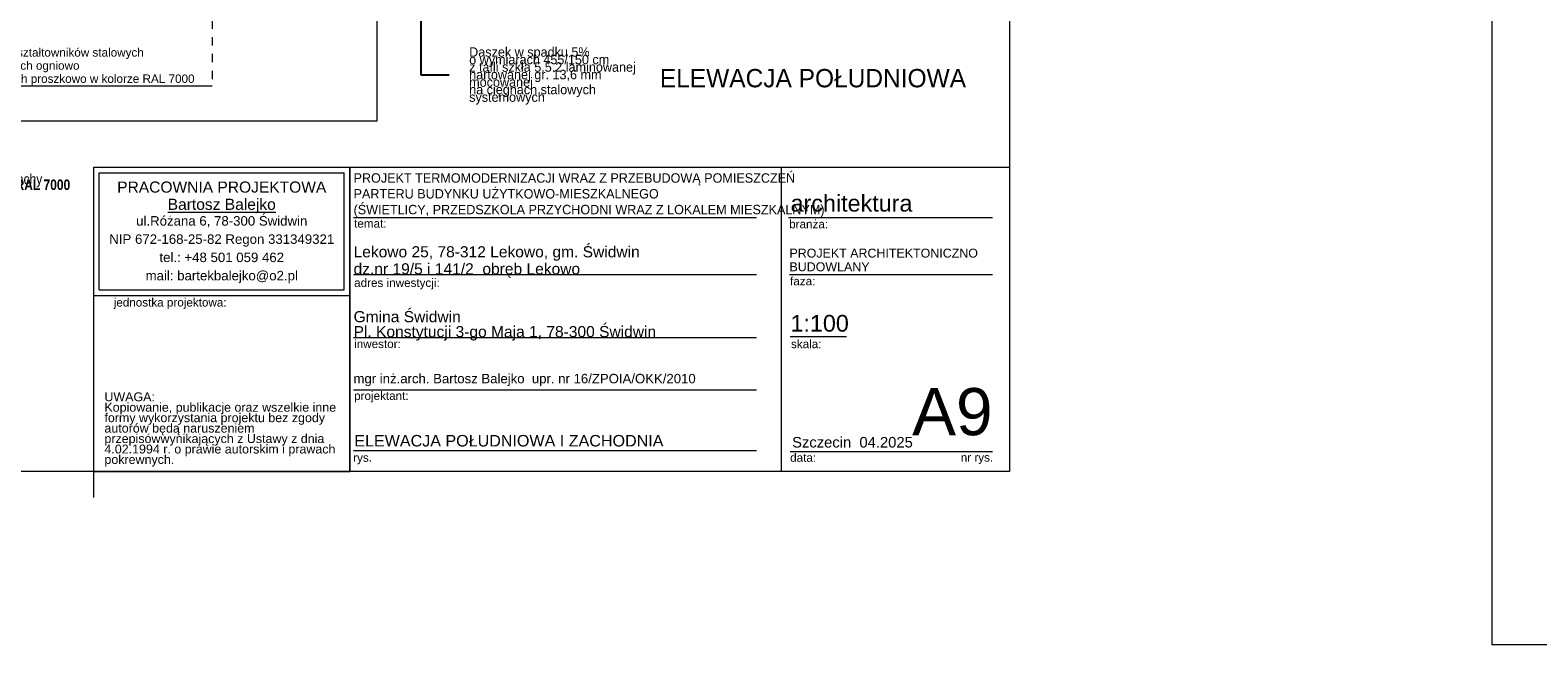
# Model space of a CAD drawing. Extents: x -613240 to -325500, y -25863 to 152403.
# Tile 29 of 254: x -441204 to -412394, y -25363 to -13614. Entities that reach past the tile are written whole.
import ezdxf

# ---------------------------------------------------------------- set-up
doc = ezdxf.new("R2010")
doc.units = 0
doc.header["$MEASUREMENT"] = 0
doc.linetypes.add('Przerywana', pattern=[320, 160, -160])
doc.layers.add('A-Opisy', color=7, linetype='Continuous')
for name, color, linetype, lineweight in [('A-Opisy_Nr_Pióra__21', 7, 'Continuous', 9), ('Arch opisy_Nr_Pióra__1', 7, 'Continuous', 25), ('Arch opisy_Nr_Pióra__21', 7, 'Continuous', 9), ('ARCH TABELA_Nr_Pióra__1', 7, 'Continuous', 25), ('ARCH TABELA_Nr_Pióra__21', 7, 'Continuous', 9), ('ARCH TABELA_Nr_Pióra__7', 7, 'Continuous', 13)]:
    doc.layers.add(name, color=color, linetype=linetype, lineweight=lineweight)
doc.styles.add('GENERATED_STYLE_12', font='arial.ttf')
doc.styles.add('GENERATED_STYLE_4', font='txt')
doc.styles.add('GENERATED_STYLE_5', font='txt')
doc.styles.add('GENERATED_STYLE_6', font='txt')
doc.styles.add('GENERATED_STYLE_7', font='arial.ttf')
doc.styles.add('GENERATED_STYLE_8', font='arial.ttf')
doc.styles.add('GENERATED_STYLE_9', font='arial.ttf')
doc.dimstyles.new('GENERATED_STYLE__9', dxfattribs={"dimtxt": 0.18, "dimasz": 109.44, "dimexe": 0.18, "dimexo": 0.0625, "dimgap": 0.09, "dimtad": 0, "dimtih": 1, "dimtoh": 1, "dimdec": 4, "dimzin": 0, "dimdsep": 46, "dimcen": 0.09, "dimadec": 0, "dimazin": 0, "dimtfac": 1, "dimtdec": 4, "dimtmove": 0, "dimatfit": 3, "dimldrblk": 'ARROWHEAD_11', "dimfxl": 0, "dimtolj": 1, "dimtzin": 0, "dimarcsym": 0})

# ---------------------------------------------------------------- blocks, each defined once
blk = doc.blocks.new('Linia_27', base_point=(-434571, -15346))
at = {"layer": 'A-Opisy_Nr_Pióra__21', "linetype": 'Continuous'}
blk.add_hatch(color=256, dxfattribs=at).paths.add_polyline_path([(-434511, -12770), (-434515, -12747), (-434528, -12727), (-434548, -12714), (-434571, -12710), (-434594, -12714), (-434613, -12727), (-434626, -12747), (-434631, -12770), (-434626, -12793), (-434613, -12812), (-434594, -12825), (-434571, -12830), (-434548, -12825), (-434528, -12812), (-434515, -12793)], flags=0)
blk.add_line((-434571, -15346), (-434571, -12830), dxfattribs=at)
blk.add_circle((-434571, -12770), 60, dxfattribs=at)
blk = doc.blocks.new('ARROWHEAD_11')
at = {"color": 0, "linetype": 'Continuous', "lineweight": 0}
blk.add_line((0, 0), (-1, 0), dxfattribs=at)
at = {"color": 0, "linetype": 'Continuous', "lineweight": 0, "const_width": 0.25, "flags": 128}
blk.add_lwpolyline([(-0.125, 0, 1), (0.125, 0, 1)], format="xyb", close=True, dxfattribs=at)
blk = doc.blocks.new('Linia_191', base_point=(-437724, -12089))
at = {"layer": 'A-Opisy_Nr_Pióra__21', "linetype": 'Continuous'}
blk.add_hatch(color=256, dxfattribs=at).paths.add_polyline_path([(-437664, -12089), (-437669, -12066), (-437682, -12046), (-437701, -12033), (-437724, -12029), (-437747, -12033), (-437767, -12046), (-437780, -12066), (-437784, -12089), (-437780, -12112), (-437767, -12131), (-437747, -12144), (-437724, -12149), (-437701, -12144), (-437682, -12131), (-437669, -12112)], flags=0)
at = {"layer": 'A-Opisy_Nr_Pióra__21', "linetype": 'Przerywana'}
blk.add_line((-437724, -12149), (-437724, -14679), dxfattribs=at)
at = {"layer": 'A-Opisy_Nr_Pióra__21', "linetype": 'Continuous'}
blk.add_circle((-437724, -12089), 60, dxfattribs=at)

msp = doc.modelspace()

# ---------------------------------------------------------------- linework, layer by layer
at = {"layer": 'A-Opisy_Nr_Pióra__21', "linetype": 'Continuous'}
for p, q in [((-443287.7, -14678.8), (-437724.4, -14678.8)), ((-460314.3, -15346.4), (-434570.8, -15346.4))]:
    msp.add_line(p, q, dxfattribs=at)
at = {"layer": 'ARCH TABELA_Nr_Pióra__21', "linetype": 'Continuous'}
for p, q in [((-422489.9, 6402.6), (-422489.9, -22047.4)), ((-413275.5, 3086.6), (-413275.5, -25363.4)), ((-439989.9, -22047.4), (-439989.9, -16236.2)), ((-439989.9, -16236.2), (-435096.3, -16236.2)), ((-439989.9, -18683), (-439989.9, -16236.2)), ((-439989.9, -16236.2), (-422489.9, -16236.2)), ((-439883.6, -18576.6), (-439883.6, -16342.6)), ((-439883.6, -16342.6), (-435202.7, -16342.6)), ((-435202.7, -18576.6), (-435202.7, -16342.6)), ((-435096.3, -16236.2), (-435096.3, -22047.4)), ((-435096.3, -18683), (-435096.3, -16236.2)), ((-426851.6, -16236.2), (-426851.6, -22047.4)), ((-422489.9, -16236.2), (-422489.9, -22047.4)), ((-435096.3, -22047.4), (-435096.3, -16636.2)), ((-435024.1, -17192.6), (-427324.3, -17192.6)), ((-426712.3, -17192.6), (-422813, -17192.6)), ((-435024.1, -18286.2), (-427324.3, -18286.2)), ((-426694.9, -18286.2), (-422813, -18286.2)), ((-439989.9, -18683), (-435096.3, -18683)), ((-439883.6, -18576.6), (-435202.7, -18576.6)), ((-435024.1, -19486.2), (-427324.3, -19486.2)), ((-426683.1, -19468.9), (-425603.4, -19468.9)), ((-435024.1, -20486.2), (-427324.3, -20486.2)), ((-435024.1, -21647.4), (-427324.3, -21647.4)), ((-426683.1, -21665), (-424401.3, -21665)), ((-424401.3, -21665), (-422813, -21665)), ((-422489.9, -22047.4), (-463239.9, -22047.4)), ((-439989.9, -22547.4), (-439989.9, -22047.4)), ((-439989.9, -22047.4), (-435096.3, -22047.4)), ((-422489.9, -22047.4), (-435096.3, -22047.4)), ((-372525.5, -25363.4), (-413275.5, -25363.4))]:
    msp.add_line(p, q, dxfattribs=at)

# ---------------------------------------------------------------- block references
at = {"layer": 'A-Opisy', "linetype": 'Przerywana'}
msp.add_blockref('Linia_191', (-437724.4, -12088.9), dxfattribs=at)
at = {"layer": 'A-Opisy', "linetype": 'Continuous'}
msp.add_blockref('Linia_27', (-434570.8, -15346.4), dxfattribs=at)

# ---------------------------------------------------------------- texts
at = {"layer": 'Arch opisy_Nr_Pióra__1', "linetype": 'Continuous', "char_height": 200, "width": 8549.677, "attachment_point": 1, "style": 'GENERATED_STYLE_4'}
for s, insert, line_spacing_factor in [('\\A1;{\\fArial Narrow Europa Środkowa|b0|i0|c0|p34;Fragmenty elewacji, ściany lukarny pokryte panelami szer. 271 mm z blachy \\Ppowlekanej układanymi w poziomie na rąbek stojący w kolorze szarym \\fArial Narrow Europa Środkowa|b1|i0|c0|p34;RAL 7000\\fArial Narrow Europa Środkowa|b0|i0|c0|p34; }', (-448689.9, -16361.5), 0.321922), ('\\A1;{\\fArial Narrow Europa Środkowa|b0|i0|c0|p34;Stolarka okienna i drzwiowa w kolorze szarym \\fArial Narrow Europa Środkowa|b1|i0|c0|p34;RAL 7000\\P\\fArial Narrow Europa Środkowa|b0|i0|c0|p34;parapety zewnętrzne z blachy powlekanej w kolorze szarym \\fArial Narrow Europa Środkowa|b1|i0|c0|p34;RAL 7000}', (-448689.9, -18358.9), 0.322723)]:
    msp.add_mtext(s, dxfattribs=dict(at, insert=insert, line_spacing_factor=line_spacing_factor))
at = {"layer": 'Arch opisy_Nr_Pióra__1', "linetype": 'Continuous', "insert": (-448689.9, -19523.6), "char_height": 200, "attachment_point": 1, "style": 'GENERATED_STYLE_4'}
msp.add_mtext('\\A1;{\\fArial Narrow Europa Środkowa|b0|i0|c0|p34;Okna połaciowe i wyłazy dachowe w kolorze szarym \\fArial Narrow Europa Środkowa|b1|i0|c0|p34;RAL 7000}', dxfattribs=at)
at = {"layer": 'Arch opisy_Nr_Pióra__21', "linetype": 'Continuous'}
for s, insert, char_height, width, attachment_point, line_spacing_factor, style in [('{Poręcz z kształtowników stalowych\\Pcynkowanych ogniowo\\Pmalowanych proszkowo w kolorze RAL 7000}', (-442497.6, -14670.2), 160, 4936.021, 7, 0.940511, 'GENERATED_STYLE_12'), ('{Daszek w spadku 5% \\Po wymiarach 455/150 cm \\Pz tafli szkła 5.5.2 laminowanej \\Phartowanej gr. 13,6 mm mocowanej \\Pna cięgnach stalowych systemowych}', (-432815, -14490.2), 180, 3401.79, 4, 0.478414, 'GENERATED_STYLE_4')]:
    msp.add_mtext(s, dxfattribs=dict(at, insert=insert, char_height=char_height, width=width, attachment_point=attachment_point, line_spacing_factor=line_spacing_factor, style=style))
at = {"layer": 'Arch opisy_Nr_Pióra__21', "linetype": 'Continuous', "insert": (-423320.3, -14356.9), "char_height": 350, "attachment_point": 3, "style": 'GENERATED_STYLE_6'}
msp.add_mtext('{ELEWACJA POŁUDNIOWA}', dxfattribs=at)
at = {"layer": 'ARCH TABELA_Nr_Pióra__1', "linetype": 'Continuous', "insert": (-435024.1, -17187.9), "char_height": 180, "attachment_point": 7, "line_spacing_factor": 1.005757, "style": 'GENERATED_STYLE_5'}
msp.add_mtext('{\\pt22543.1;PROJEKT TERMOMODERNIZACJI WRAZ Z PRZEBUDOWĄ POMIESZCZEŃ \\P\\pt22543.1;PARTERU BUDYNKU UŻYTKOWO-MIESZKALNEGO\\P\\pt22543.1;(ŚWIETLICY, PRZEDSZKOLA PRZYCHODNI WRAZ Z LOKALEM MIESZKALNYM)}', dxfattribs=at)
at = {"layer": 'ARCH TABELA_Nr_Pióra__1', "linetype": 'Continuous', "insert": (-435010.3, -21352), "char_height": 220, "attachment_point": 1, "style": 'GENERATED_STYLE_9'}
msp.add_mtext('{ELEWACJA POŁUDNIOWA I ZACHODNIA}', dxfattribs=at)
at = {"layer": 'ARCH TABELA_Nr_Pióra__21', "linetype": 'Continuous', "insert": (-435024.1, -19547.5), "char_height": 212.766, "attachment_point": 7, "line_spacing_factor": 0.807442, "style": 'GENERATED_STYLE_7'}
msp.add_mtext('{Gmina Świdwin\\PPl. Konstytucji 3-go Maja 1, 78-300 Świdwin}', dxfattribs=at)
at = {"layer": 'ARCH TABELA_Nr_Pióra__7', "linetype": 'Continuous'}
for s, insert, char_height, attachment_point, line_spacing_factor, style in [('{PRACOWNIA PROJEKTOWA\\P\\LBartosz Balejko}', (-437543.1, -16507.5), 212.766, 2, 0.926719, 'GENERATED_STYLE_8'), ('{Lekowo 25, 78-312 Lekowo, gm. Świdwin\\Pdz.nr 19/5 i 141/2  obręb Lekowo}', (-435024.1, -18347.5), 212.766, 7, 0.918867, 'GENERATED_STYLE_7'), ('{PROJEKT ARCHITEKTONICZNO\\PBUDOWLANY}', (-426694.9, -17790.8), 170, 1, 0.923713, 'GENERATED_STYLE_7')]:
    msp.add_mtext(s, dxfattribs=dict(at, insert=insert, char_height=char_height, attachment_point=attachment_point, line_spacing_factor=line_spacing_factor, style=style))
at = {"layer": 'ARCH TABELA_Nr_Pióra__7', "linetype": 'Continuous', "style": 'GENERATED_STYLE_7'}
for s, insert, char_height, attachment_point in [('{architektura}', (-426673.7, -16762.9), 319.16, 1), ('{temat:}', (-435013.4, -17229.1), 159.58, 1), ('{branża:}', (-426700.5, -17241.3), 159.58, 1), ('{adres inwestycji:}', (-435013.4, -18362.4), 159.58, 1), ('{faza:}', (-426683.1, -18331.3), 159.58, 1), ('{jednostka projektowa:}', (-439607, -18737.6), 159.58, 1), ('{1:100}', (-426675.8, -19057.6), 319.16, 1), ('{inwestor:}', (-435013.4, -19531.3), 159.58, 1), ('{skala:}', (-426665.4, -19533.2), 159.58, 1), ('{mgr inż.arch. Bartosz Balejko  upr. nr 16/ZPOIA/OKK/2010}', (-435026.3, -20184.3), 180, 1), ('{A9}', (-422813, -20456.4), 900, 3), ('{projektant:}', (-435013.4, -20522.7), 159.58, 1), ('{Szczecin  04.2025}', (-426644.4, -21390), 202.128, 1), ('{rys.}', (-435031.3, -21704.5), 159.58, 1), ('{data:}', (-426681.7, -21704.5), 159.58, 1), ('{nr rys.}', (-423420.9, -21701.5), 159.58, 1)]:
    msp.add_mtext(s, dxfattribs=dict(at, insert=insert, char_height=char_height, attachment_point=attachment_point))
for s, insert, char_height, width, attachment_point, line_spacing_factor in [('{ul.Różana 6, 78-300 Świdwin\\PNIP 672-168-25-82 Regon 331349321\\Ptel.: +48 501 059 462\\Pmail: bartekbalejko@o2.pl}', (-437543.1, -17169.5), 180.852, 4680.851, 2, 1.156383), ('{UWAGA:\\PKopiowanie, publikacje oraz wszelkie inne formy wykorzystania projektu bez zgody autorów będą naruszeniem przepisówwynikających z Ustawy z dnia 4.02.1994 r. o prawie autorskim i prawach pokrewnych.}', (-439784.8, -20537.6), 170.2128, 4483.408, 1, 0.703415)]:
    msp.add_mtext(s, dxfattribs=dict(at, insert=insert, char_height=char_height, width=width, attachment_point=attachment_point, line_spacing_factor=line_spacing_factor))

# ---------------------------------------------------------------- leaders
at = {"layer": 'Arch opisy_Nr_Pióra__21', "linetype": 'Continuous', "annotation_type": 0, "has_hookline": 1, "hookline_direction": 1, "text_width": 3094.3}
msp.add_leader([(-433739.9, -9544), (-433739.9, -14466), (-433194.6, -14466)], dimstyle='GENERATED_STYLE__9', dxfattribs=at)

doc.saveas('drawing.dxf')
